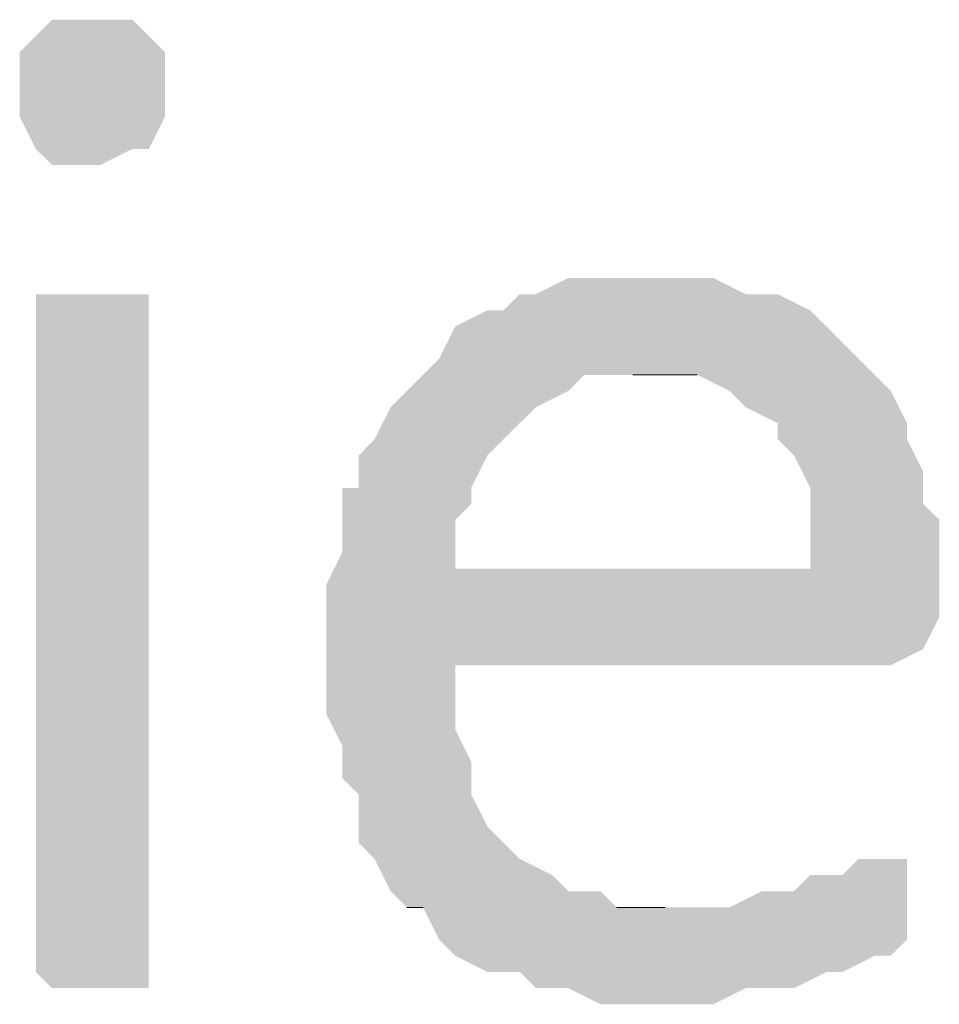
# Model space of a CAD drawing. Header units: millimetres. Extents: x -197899 to 120983, y -4228 to 45370.
# Tile 156 of 200: x -128785 to -128544, y 31846 to 32104. Entities that reach past the tile are written whole.
import ezdxf

# ---------------------------------------------------------------- set-up
doc = ezdxf.new("R2010")
doc.units = ezdxf.units.MM
for name, color, linetype in [('AL63----', 7, 'Continuous'), ('PDF_Geometry', 8, 'Continuous'), ('PDF_Solid Fills', 8, 'Continuous')]:
    doc.layers.add(name, color=color, linetype=linetype)

# ---------------------------------------------------------------- blocks, each defined once
blk = doc.blocks.new('A$C01523A58')
at = {"layer": 'PDF_Solid Fills'}
for points in [[(33409.39, 2950.63), (33396.72, 2950.63), (33392.47, 2946.38), (33392.47, 2946.38), (33388.22, 2942.14), (33388.22, 2933.65), (33388.22, 2925.17), (33392.47, 2916.73), (33392.47, 2916.73), (33396.72, 2912.5), (33409.39, 2912.5), (33417.87, 2916.73), (33422.11, 2916.73), (33426.35, 2925.17), (33426.35, 2933.65), (33426.35, 2942.14), (33422.11, 2946.38), (33422.11, 2946.38), (33417.87, 2950.63)], [(33553.34, 2882.86), (33532.19, 2882.86), (33523.7, 2878.62), (33519.46, 2878.62), (33515.21, 2874.38), (33510.97, 2874.38), (33502.55, 2870.19), (33498.3, 2861.7), (33494.06, 2857.46), (33489.82, 2853.22), (33485.57, 2848.97), (33481.34, 2840.55), (33477.15, 2836.3), (33477.15, 2827.82), (33472.91, 2827.82), (33472.91, 2810.91), (33468.67, 2802.42), (33502.55, 2806.66), (33502.55, 2819.39), (33506.73, 2823.63), (33506.73, 2827.82), (33510.97, 2836.3), (33515.21, 2840.55), (33519.46, 2844.79), (33523.7, 2848.97), (33532.19, 2853.22), (33536.43, 2857.46), (33612.56, 2857.46), (33608.37, 2861.7), (33599.89, 2870.19), (33595.65, 2874.38), (33587.16, 2878.62), (33578.74, 2878.62), (33570.25, 2882.86), (33561.82, 2882.86)], [(33409.39, 2878.62), (33392.47, 2878.62), (33392.47, 2700.83), (33392.47, 2700.83), (33396.72, 2696.59), (33422.11, 2696.59), (33422.11, 2700.83), (33422.11, 2878.62), (33417.87, 2878.62)], [(33612.56, 2857.46), (33549.09, 2857.46), (33566.01, 2857.46), (33574.49, 2853.22), (33578.74, 2848.97), (33587.16, 2844.79), (33587.16, 2840.55), (33591.41, 2836.3), (33595.65, 2827.82), (33595.65, 2806.66), (33502.55, 2806.66), (33468.67, 2802.42), (33468.67, 2785.51), (33468.67, 2768.54), (33472.91, 2760.11), (33472.91, 2751.62), (33477.15, 2747.39), (33477.15, 2734.72), (33481.34, 2730.47), (33485.57, 2721.99), (33489.82, 2717.75), (33557.59, 2717.75), (33544.86, 2717.75), (33540.61, 2721.99), (33532.19, 2721.99), (33527.94, 2726.23), (33519.46, 2730.47), (33515.21, 2734.72), (33510.97, 2738.95), (33506.73, 2747.39), (33506.73, 2755.87), (33506.73, 2755.87), (33502.55, 2764.36), (33502.55, 2781.27), (33616.81, 2781.27), (33625.29, 2785.51), (33625.29, 2785.51), (33629.54, 2793.94), (33629.54, 2802.42), (33629.54, 2819.39), (33625.29, 2823.63), (33625.29, 2832.06), (33621.04, 2840.55), (33621.04, 2844.79), (33616.81, 2853.22)], [(33616.81, 2730.47), (33608.37, 2730.47), (33604.14, 2726.23), (33595.65, 2726.23), (33591.41, 2721.99), (33582.98, 2721.99), (33574.49, 2717.75), (33489.82, 2717.75), (33494.06, 2717.75), (33498.3, 2709.32), (33502.55, 2705.08), (33510.97, 2700.83), (33519.46, 2700.83), (33523.7, 2696.59), (33532.19, 2696.59), (33540.61, 2692.35), (33570.25, 2692.35), (33578.74, 2696.59), (33591.41, 2696.59), (33599.89, 2700.83), (33604.14, 2700.83), (33612.56, 2705.08), (33616.81, 2705.08), (33621.04, 2709.32), (33621.04, 2713.56), (33621.04, 2730.47)]]:
    blk.add_hatch(color=7, dxfattribs=at).paths.add_polyline_path(points)
at = {"layer": 'PDF_Geometry', "color": 7, "lineweight": 0}
for points in [[(33549.09, 2857.46), (33566.01, 2857.46)], [(33489.82, 2717.75), (33494.06, 2717.75)], [(33557.59, 2717.75), (33544.86, 2717.75)]]:
    blk.add_lwpolyline(points, dxfattribs=at)

msp = doc.modelspace()

# ---------------------------------------------------------------- block references
at = {"layer": 'AL63----'}
msp.add_blockref('A$C01523A58', (-162173.61, 29153.24), dxfattribs=at)

doc.saveas('drawing.dxf')
